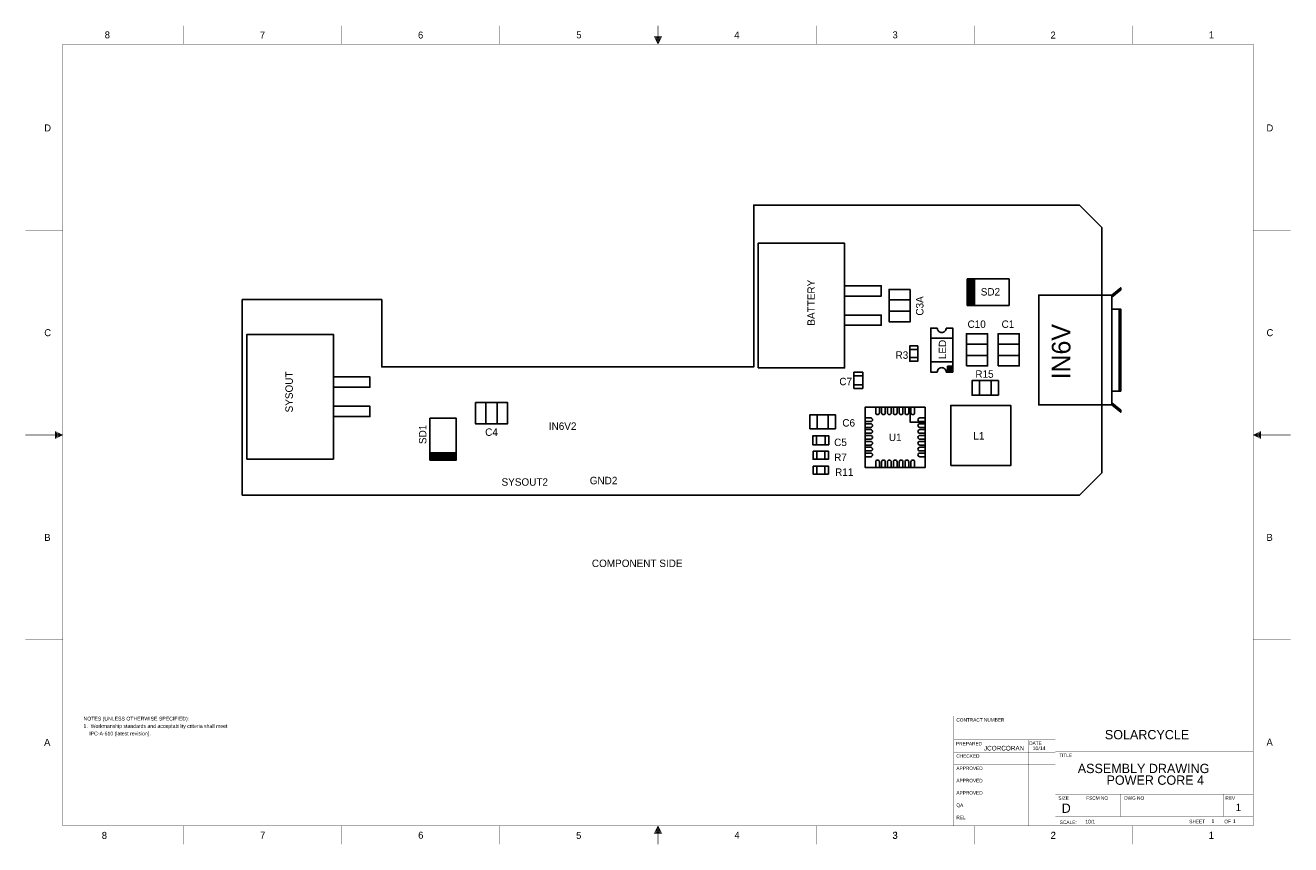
# Model space of a CAD drawing. Extents: x -12487 to 21523, y -10336 to 11674.
import ezdxf
from ezdxf.enums import TextEntityAlignment as Align

# ---------------------------------------------------------------- set-up
doc = ezdxf.new("R2010")
doc.units = 0
for name, color, linetype in [('DF_ASSY', 1, 'CONTINUOUS'), ('DF_OUTLINE', 6, 'CONTINUOUS'), ('DF_TITLE_BLOCK', 5, 'CONTINUOUS')]:
    doc.layers.add(name, color=color, linetype=linetype)

msp = doc.modelspace()

# ---------------------------------------------------------------- linework, layer by layer
at = {"layer": 'DF_ASSY'}
for points in [[(-6657, -944), (-6657, 4306), (-2907, 4306), (-2907, 2496), (7093, 2496), (7093, 6846), (15843, 6846), (16443, 6246), (16443, -344), (15843, -944)], [(7210, 2472), (7210, 5820), (9533, 5820), (9533, 2472)], [(12832, 4860), (12832, 4152), (13954, 4152), (13954, 4860)], [(11298, 4579), (10728, 4579), (10728, 3713), (11298, 3713)], [(-6530, 22), (-6530, 3370), (-4207, 3370), (-4207, 22)], [(11501, 3063), (11285, 3063), (11285, 2649), (11501, 2649)], [(12808, 2523), (13378, 2523), (13378, 3389), (12808, 3389)], [(13658, 2523), (14228, 2523), (14228, 3389), (13658, 3389)], [(9785, 1919), (10021, 1919), (10021, 2353), (9785, 2353)], [(13667, 1739), (13667, 2133), (12959, 2133), (12959, 1739)], [(-390, 1541), (-390, 971), (476, 971), (476, 1541)], [(11700, 1413), (10086, 1413), (10086, -201), (11700, -201)], [(12386, -151), (12386, 1463), (14000, 1463), (14000, -151)], [(-1611, -5), (-903, -5), (-903, 1117), (-1611, 1117)], [(9287, 839), (9287, 1213), (8599, 1213), (8599, 839)], [(9110, 408), (9110, 644), (8676, 644), (8676, 408)], [(8686, 234), (8686, 18), (9100, 18), (9100, 234)], [(8686, -166), (8686, -382), (9100, -382), (9100, -166)]]:
    msp.add_lwpolyline(points, close=True, dxfattribs=at)
for points in [[(16443, 274), (16443, 5628)], [(12871, 4860), (12871, 4152)], [(12911, 4860), (12911, 4152)], [(12950, 4860), (12950, 4152)], [(12989, 4860), (12989, 4152)], [(13029, 4860), (13029, 4152)], [(9533, 4402), (10517, 4402), (10517, 4678), (9533, 4678)], [(16718, 1475), (16718, 4427), (14750, 4427), (14750, 1475), (16718, 1475), (16955, 1278), (16955, 1337), (16718, 1530)], [(16718, 4427), (16955, 4624), (16955, 4565), (16718, 4372)], [(11298, 4300), (10728, 4300)], [(9533, 3615), (10517, 3615), (10517, 3890), (9533, 3890)], [(11298, 3992), (10728, 3992)], [(16718, 1849), (16955, 1849), (16955, 4053), (16718, 4053)], [(16913, 1849), (16913, 4053)], [(12025, 2360), (11848, 2360), (11848, 3542), (12025, 3542)], [(12261, 3542), (12438, 3542), (12438, 2360)], [(11848, 3266), (12438, 3266)], [(12808, 3110), (13378, 3110)], [(13658, 3110), (14228, 3110)], [(11501, 2964), (11285, 2964)], [(11501, 2748), (11285, 2748)], [(12808, 2802), (13378, 2802)], [(13658, 2802), (14228, 2802)], [(11848, 2636), (12438, 2636)], [(12300, 2360), (12300, 2518), (12419, 2518)], [(12340, 2360), (12340, 2518)], [(12379, 2360), (12379, 2518)], [(12419, 2360), (12419, 2518)], [(-4207, 1952), (-3223, 1952), (-3223, 2228), (-4207, 2228)], [(9785, 2254), (10021, 2254)], [(12438, 2360), (12261, 2360)], [(13156, 1739), (13156, 2133)], [(13470, 1739), (13470, 2133)], [(9785, 2018), (10021, 2018)], [(-4207, 1165), (-3223, 1165), (-3223, 1440), (-4207, 1440)], [(-111, 1541), (-111, 971)], [(197, 1541), (197, 971)], [(10371, 1265), (10371, 1413)], [(10470, 1413), (10470, 1265)], [(10529, 1265), (10529, 1413)], [(10627, 1413), (10627, 1265)], [(10686, 1265), (10686, 1413)], [(10785, 1413), (10785, 1265)], [(10844, 1265), (10844, 1413)], [(10942, 1413), (10942, 1265)], [(11001, 1265), (11001, 1413)], [(11100, 1413), (11100, 1265)], [(11159, 1265), (11159, 1413)], [(11257, 1413), (11257, 1265)], [(11700, 1010), (11297, 1010), (11297, 1413)], [(11316, 1265), (11316, 1413)], [(11316, 1265), (11316, 1413)], [(11415, 1413), (11415, 1265)], [(11415, 1413), (11415, 1265)], [(8795, 839), (8795, 1213)], [(9091, 839), (9091, 1213)], [(10086, 1128), (10234, 1128)], [(10086, 1128), (10234, 1128)], [(10234, 1029), (10086, 1029)], [(10234, 1029), (10086, 1029)], [(11700, 1128), (11552, 1128)], [(11700, 1128), (11552, 1128)], [(11552, 1029), (11700, 1029)], [(11552, 1029), (11700, 1029)], [(10086, 970), (10234, 970)], [(10234, 872), (10086, 872)], [(10086, 813), (10234, 813)], [(10234, 714), (10086, 714)], [(11700, 970), (11552, 970)], [(11552, 872), (11700, 872)], [(11700, 813), (11552, 813)], [(11552, 714), (11700, 714)], [(8775, 408), (8775, 644)], [(9011, 408), (9011, 644)], [(10086, 655), (10234, 655)], [(10234, 557), (10086, 557)], [(10086, 498), (10234, 498)], [(10234, 399), (10086, 399)], [(11700, 655), (11552, 655)], [(11552, 557), (11700, 557)], [(11700, 498), (11552, 498)], [(11552, 399), (11700, 399)], [(-1611, 192), (-903, 192)], [(-1611, 152), (-903, 152)], [(-1611, 113), (-903, 113)], [(-1611, 74), (-903, 74)], [(-1611, 34), (-903, 34)], [(8785, 234), (8785, 18)], [(9001, 234), (9001, 18)], [(10086, 340), (10234, 340)], [(10234, 242), (10086, 242)], [(10086, 183), (10234, 183)], [(10234, 84), (10086, 84)], [(11700, 340), (11552, 340)], [(11552, 242), (11700, 242)], [(11700, 183), (11552, 183)], [(11552, 84), (11700, 84)], [(8785, -166), (8785, -382)], [(9001, -166), (9001, -382)], [(10371, -53), (10371, -201)], [(10470, -201), (10470, -53)], [(10529, -53), (10529, -201)], [(10627, -201), (10627, -53)], [(10686, -53), (10686, -201)], [(10785, -201), (10785, -53)], [(10844, -53), (10844, -201)], [(10942, -201), (10942, -53)], [(11001, -53), (11001, -201)], [(11100, -201), (11100, -53)], [(11159, -53), (11159, -201)], [(11257, -201), (11257, -53)], [(11316, -53), (11316, -201)], [(11316, -53), (11316, -201)], [(11415, -201), (11415, -53)], [(11415, -201), (11415, -53)]]:
    msp.add_lwpolyline(points, dxfattribs=at)
for points in [[(12025, 3542, 0.416687), (12143, 3423)], [(12143, 3423, 0.416687), (12261, 3542)], [(12143, 2479, 0.416687), (12025, 2360)], [(12261, 2360, 0.416687), (12143, 2479)], [(10283, 1078, 0.420143), (10234, 1128)], [(10283, 1078, 0.420143), (10234, 1128)], [(10234, 1029, 0.414214), (10283, 1078)], [(10234, 1029, 0.414214), (10283, 1078)], [(10371, 1265, 0.420143), (10421, 1216)], [(10421, 1216, 0.414214), (10470, 1265)], [(10529, 1265, 0.414214), (10578, 1216)], [(10578, 1216, 0.414214), (10627, 1265)], [(10686, 1265, 0.420143), (10736, 1216)], [(10736, 1216, 0.414214), (10785, 1265)], [(10844, 1265, 0.414214), (10893, 1216)], [(10893, 1216, 0.414214), (10942, 1265)], [(11001, 1265, 0.414214), (11050, 1216)], [(11050, 1216, 0.420143), (11100, 1265)], [(11159, 1265, 0.414214), (11208, 1216)], [(11208, 1216, 0.414214), (11257, 1265)], [(11316, 1265, 0.414214), (11365, 1216)], [(11316, 1265, 0.414214), (11365, 1216)], [(11365, 1216, 0.420143), (11415, 1265)], [(11365, 1216, 0.420143), (11415, 1265)], [(11552, 1128, 0.420143), (11503, 1078)], [(11552, 1128, 0.420143), (11503, 1078)], [(11503, 1078, 0.414214), (11552, 1029)], [(11503, 1078, 0.414214), (11552, 1029)], [(10283, 921, 0.414214), (10234, 970)], [(10234, 872, 0.414214), (10283, 921)], [(10283, 763, 0.420143), (10234, 813)], [(10234, 714, 0.414214), (10283, 763)], [(11552, 970, 0.414214), (11503, 921)], [(11503, 921, 0.414214), (11552, 872)], [(11552, 813, 0.420143), (11503, 763)], [(11503, 763, 0.414214), (11552, 714)], [(10283, 606, 0.414214), (10234, 655)], [(10234, 557, 0.414214), (10283, 606)], [(10283, 449, 0.414214), (10234, 498)], [(10234, 399, 0.420143), (10283, 449)], [(11552, 655, 0.414214), (11503, 606)], [(11503, 606, 0.414214), (11552, 557)], [(11552, 498, 0.414214), (11503, 449)], [(11503, 449, 0.420143), (11552, 399)], [(10283, 291, 0.414214), (10234, 340)], [(10234, 242, 0.414214), (10283, 291)], [(10283, 134, 0.414214), (10234, 183)], [(10234, 84, 0.420143), (10283, 134)], [(11552, 340, 0.414214), (11503, 291)], [(11503, 291, 0.414214), (11552, 242)], [(11552, 183, 0.414214), (11503, 134)], [(11503, 134, 0.420143), (11552, 84)], [(10421, -4, 0.420143), (10371, -53)], [(10470, -53, 0.414214), (10421, -4)], [(10578, -4, 0.414214), (10529, -53)], [(10627, -53, 0.414214), (10578, -4)], [(10736, -4, 0.420143), (10686, -53)], [(10785, -53, 0.414214), (10736, -4)], [(10893, -4, 0.414214), (10844, -53)], [(10942, -53, 0.414214), (10893, -4)], [(11050, -4, 0.414214), (11001, -53)], [(11100, -53, 0.420143), (11050, -4)], [(11208, -4, 0.414214), (11159, -53)], [(11257, -53, 0.414214), (11208, -4)], [(11365, -4, 0.414214), (11316, -53)], [(11365, -4, 0.414214), (11316, -53)], [(11415, -53, 0.420143), (11365, -4)], [(11415, -53, 0.420143), (11365, -4)]]:
    msp.add_lwpolyline(points, format="xyb", dxfattribs=at)
at = {"layer": 'DF_OUTLINE', "const_width": 10}
for points in [[(-8232, 11669), (-8232, 11169)], [(-3982, 11669), (-3982, 11169)], [(268, 11669), (268, 11169)], [(4518, 11669), (4518, 11169)], [(8768, 11669), (8768, 11169)], [(13018, 11669), (13018, 11169)], [(17268, 11669), (17268, 11169)], [(-12482, 6169), (-11482, 6169)], [(20518, 6169), (21518, 6169)], [(-12482, 669), (-11482, 669)], [(21518, 669), (20518, 669)], [(-12482, -4831), (-11482, -4831)], [(20518, -4831), (21518, -4831)], [(-8232, -9831), (-8232, -10331)], [(-3982, -9831), (-3982, -10331)], [(268, -9831), (268, -10331)], [(4518, -10331), (4518, -9831)], [(8768, -9831), (8768, -10331)], [(13018, -9831), (13018, -10331)], [(17268, -9831), (17268, -10331)]]:
    msp.add_lwpolyline(points, dxfattribs=at)
for points in [[(4618, 11369), (4518, 11169), (4418, 11369)], [(4598, 11359), (4438, 11359), (4518, 11189)], [(4578, 11349), (4458, 11349), (4518, 11209)], [(4558, 11339), (4478, 11339), (4518, 11229)], [(4538, 11329), (4498, 11329), (4518, 11259)], [(4528, 11319), (4508, 11319), (4518, 11289)], [(-11482, -9831), (20518, -9831), (20518, 11169), (-11482, 11169)], [(-11682, 769), (-11482, 669), (-11682, 569)], [(-11672, 749), (-11672, 589), (-11502, 669)], [(-11662, 729), (-11662, 609), (-11522, 669)], [(-11652, 709), (-11652, 629), (-11542, 669)], [(-11642, 689), (-11642, 649), (-11572, 669)], [(-11632, 679), (-11632, 659), (-11602, 669)], [(20718, 569), (20518, 669), (20718, 769)], [(20708, 589), (20708, 749), (20538, 669)], [(20698, 609), (20698, 729), (20558, 669)], [(20688, 629), (20688, 709), (20578, 669)], [(20678, 649), (20678, 689), (20608, 669)], [(20668, 659), (20668, 679), (20638, 669)], [(4418, -10031), (4518, -9831), (4618, -10031)], [(4438, -10021), (4598, -10021), (4518, -9851)], [(4458, -10011), (4578, -10011), (4518, -9871)], [(4478, -10001), (4558, -10001), (4518, -9891)], [(4498, -9991), (4538, -9991), (4518, -9921)], [(4508, -9981), (4528, -9981), (4518, -9951)]]:
    msp.add_lwpolyline(points, close=True, dxfattribs=at)
at = {"layer": 'DF_TITLE_BLOCK', "const_width": 5}
for points in [[(12468, -6881), (20518, -6881)], [(12468, -9826), (12468, -6881)], [(15198, -9826), (15198, -6881)], [(20518, -9581), (20518, -6881)], [(12468, -7521), (15198, -7521)], [(14468, -9826), (14468, -7521)], [(12468, -7851), (15198, -7851)], [(15198, -7831), (20518, -7831)], [(12468, -8181), (15198, -8181)], [(12468, -8511), (15198, -8511)], [(12468, -8841), (15198, -8841)], [(12468, -9171), (15198, -9171)], [(20518, -8981), (15198, -8981)], [(15698, -8981), (15698, -9581)], [(16948, -8981), (16948, -9581)], [(19718, -8981), (19718, -9581)], [(12468, -9501), (15198, -9501)], [(15198, -9581), (20518, -9581)], [(16468, -9581), (16468, -9831)], [(18718, -9581), (18718, -9831)], [(20518, -9581), (20518, -9831)]]:
    msp.add_lwpolyline(points, dxfattribs=at)

# ---------------------------------------------------------------- texts
at = {"layer": 'DF_ASSY'}
for s, p in [('BATTERY', (8733, 3606)), ('SYSOUT', (-5297, 1276))]:
    msp.add_text(s, height=200, rotation=90, dxfattribs=at).set_placement(p)
for s, p in [('SD2', (13453, 4416)), ('C10', (13083, 3546)), ('C1', (13923, 3546)), ('R3', (11073, 2716)), ('R15', (13293, 2206)), ('C7', (9563, 2006)), ('C6', (9643, 896)), ('C4', (43, 646)), ('U1', (10893, 506)), ('C5', (9423, 372)), ('R7', (9423, -28)), ('R11', (9523, -428)), ('COMPONENT SIDE', (3959, -2878))]:
    msp.add_text(s, height=200, dxfattribs=at).set_placement(p, align=Align.CENTER)
for s, height, p in [('C3A', 200, (11653, 4136)), ('IN6V', 500, (15603, 2906)), ('LED', 200, (12263, 2966)), ('SD1', 200, (-1707, 686))]:
    msp.add_text(s, height=height, rotation=90, dxfattribs=at).set_placement(p, align=Align.CENTER)
for s, height, p in [('IN6V2', 200, (1583, 806)), ('L1', 200, (12993, 546)), ('SYSOUT2', 200, (313, -694)), ('GND2', 200, (2683, -654)), ('1.  Workmanship standards and acceptability criteria shall meet', 100, (-10922, -7200)), ('NOTES (UNLESS OTHERWISE SPECIFIED):', 100, (-10922, -7000)), ('    IPC-A-610 (latest revision).', 100, (-10922, -7400)), ('10/1', 100, (16002, -9767)), ('1', 100, (19393, -9756)), ('1', 100, (19968, -9756))]:
    msp.add_text(s, height=height, dxfattribs=at).set_placement(p)
at = {"layer": 'DF_ASSY', "width": 1.008}
msp.add_text('ASSEMBLY DRAWING', height=250, dxfattribs=at).set_placement((15800, -8413))
at = {"layer": 'DF_OUTLINE'}
for s, p in [('8', (-10352, 11324)), ('7', (-6182, 11319)), ('6', (-1932, 11319)), ('5', (2323, 11324)), ('4', (6568, 11319)), ('3', (10823, 11324)), ('2', (15068, 11319)), ('1', (19323, 11324)), ('D', (-11977, 8824)), ('D', (20873, 8824)), ('C', (-11977, 3324)), ('C', (20873, 3324)), ('B', (-11977, -2176)), ('B', (20873, -2176)), ('A', (-11982, -7681)), ('A', (20873, -7676)), ('8', (-10432, -10181)), ('7', (-6177, -10176)), ('6', (-1927, -10176)), ('5', (2318, -10181)), ('4', (6573, -10176)), ('3', (10818, -10181)), ('3', (10823, -10176)), ('2', (15068, -10181)), ('2', (15073, -10176)), ('1', (19318, -10181)), ('1', (19323, -10176))]:
    msp.add_text(s, height=188, dxfattribs=at).set_placement(p)
at = {"layer": 'DF_TITLE_BLOCK'}
for s, height, width, p in [('CONTRACT NUMBER', 94, 0.978723, (12538, -7031)), ('PREPARED', 94, 0.978723, (12528, -7671)), ('JCORCORAN', 125, 0.992, (13278, -7806)), ('DATE', 94, 0.978723, (14493, -7656)), ('CHECKED', 94, 0.978723, (12538, -8001)), ('TITLE', 94, 0.978723, (15298, -7981)), ('APPROVED', 94, 0.978723, (12538, -8331)), ('APPROVED', 94, 0.978723, (12538, -8661)), ('APPROVED', 94, 0.978723, (12538, -8991)), ('SIZE', 94, 0.978723, (15278, -9131)), ('FSCM NO', 94, 0.978723, (16028, -9131)), ('DWG NO', 94, 0.978723, (17048, -9131)), ('REV', 94, 0.978723, (19768, -9131)), ('QA', 94, 0.978723, (12538, -9321)), ('D', 250, 1.008, (15368, -9481)), ('REL', 94, 0.978723, (12538, -9651)), ('SCALE:', 94, 0.978723, (15318, -9781)), ('SHEET', 94, 0.978723, (18798, -9761)), ('OF', 94, 0.978723, (19738, -9761))]:
    msp.add_text(s, height=height, dxfattribs=dict(at, width=width)).set_placement(p)
at = {"layer": 'DF_TITLE_BLOCK', "width": 1.008}
for s, p in [('SOLARCYCLE', (17662, -7505)), ('POWER CORE 4', (17884, -8727))]:
    msp.add_text(s, height=250, dxfattribs=at).set_placement(p, align=Align.CENTER)
at = {"layer": 'DF_TITLE_BLOCK'}
msp.add_text('10/14', height=100, dxfattribs=at).set_placement((14587, -7797))
msp.add_text('1', height=200, dxfattribs=at).set_placement((20118, -9431), align=Align.CENTER)

doc.saveas('drawing.dxf')
